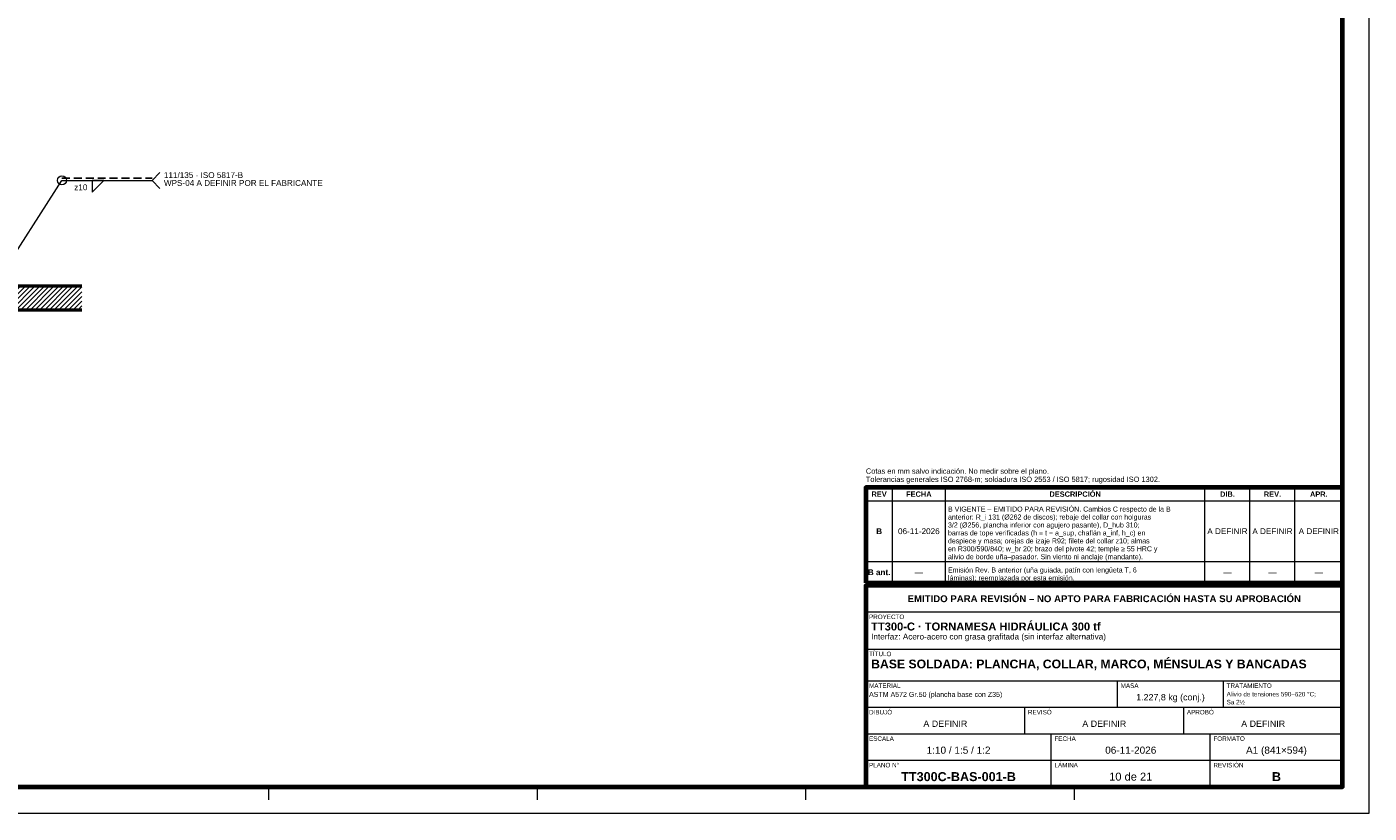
# Model space of a CAD drawing. Header units: millimetres. Extents: x 0 to 841, y 0 to 594.
# Tile 4 of 6: x 334 to 841, y 0 to 297. Entities that reach past the tile are written whole.
import ezdxf
from ezdxf.enums import TextEntityAlignment as Align

# ---------------------------------------------------------------- set-up
doc = ezdxf.new("R2010")
doc.units = ezdxf.units.MM
doc.linetypes.add('OCULTO', pattern=[4.5, 3, -1.5])
for name, color, linetype, lineweight in [('ACH', 7, 'CONTINUOUS', 13), ('COTA', 7, 'CONTINUOUS', 18), ('FINA', 7, 'CONTINUOUS', 18), ('MARCO', 7, 'CONTINUOUS', 70), ('OCU', 7, 'OCULTO', 25), ('TXT', 7, 'CONTINUOUS', 25), ('VIS', 7, 'CONTINUOUS', 50)]:
    doc.layers.add(name, color=color, linetype=linetype, lineweight=lineweight)
doc.styles.add('STD', font='LiberationSans-Regular.ttf')
doc.styles.add('STDB', font='LiberationSans-Bold.ttf')

msp = doc.modelspace()

# ---------------------------------------------------------------- hatches: boundary and pattern name
at = {"layer": 'ACH'}
h = msp.add_hatch(dxfattribs=at)
h.set_pattern_fill('ANSI31', scale=0.4)
h.paths.add_polyline_path([(290, 190), (290, 199), (355, 199), (355, 190)])

# ---------------------------------------------------------------- linework, layer by layer
at = {"layer": 'COTA'}
for p, q in [((322.5, 200), (347.5, 239)), ((347.5, 239), (381.5, 239)), ((381.5, 239), (384.5, 242)), ((381.5, 239), (384.5, 236))]:
    msp.add_line(p, q, dxfattribs=at)
msp.add_lwpolyline([(358.9, 239), (358.9, 234.6), (363.3, 239)], close=True, dxfattribs=at)
msp.add_circle((347.5, 239), 1.7, dxfattribs=at)
at = {"layer": 'FINA'}
for p, q in [((661, 87), (661, 123)), ((681, 87), (681, 123)), ((779, 87), (779, 123)), ((796, 87), (796, 123)), ((813, 87), (813, 123)), ((651, 118), (831, 118)), ((651, 95), (831, 95)), ((651, 87), (831, 87)), ((651, 86), (831, 86)), ((651, 76), (831, 76)), ((651, 62), (831, 62)), ((651, 50), (831, 50)), ((746, 40), (746, 50)), ((786, 40), (786, 50)), ((651, 40), (831, 40)), ((711, 30), (711, 40)), ((771, 30), (771, 40)), ((651, 30), (831, 30)), ((721, 20), (721, 30)), ((781, 20), (781, 30)), ((651, 20), (831, 20)), ((721, 10), (721, 20)), ((781, 10), (781, 20)), ((425.5, 10), (425.5, 5)), ((526.88, 10), (526.88, 5)), ((628.25, 10), (628.25, 5)), ((729.62, 10), (729.62, 5))]:
    msp.add_line(p, q, dxfattribs=at)
msp.add_lwpolyline([(0, 0), (841, 0), (841, 594), (0, 594)], close=True, dxfattribs=at)
at = {"layer": 'MARCO'}
for points in [[(20, 10), (831, 10), (831, 584), (20, 584)], [(651, 87), (831, 87), (831, 123), (651, 123)], [(651, 10), (831, 10), (831, 86), (651, 86)]]:
    msp.add_lwpolyline(points, close=True, dxfattribs=at)
at = {"layer": 'OCU'}
msp.add_line((347.5, 239.9), (381.5, 239.9), dxfattribs=at)
at = {"layer": 'VIS'}
for points in [[(355, 199), (290, 199)], [(355, 190), (290, 190)]]:
    msp.add_lwpolyline(points, dxfattribs=at)

# ---------------------------------------------------------------- texts
at = {"layer": 'TXT', "style": 'STD'}
for s, p in [('WPS-04 A DEFINIR POR EL FABRICANTE', (386, 238.03)), ('111/135 · ISO 5817-B', (386, 241))]:
    msp.add_text(s, height=2.2, dxfattribs=at).set_placement(p, align=Align.MIDDLE_LEFT)
msp.add_text('z10', height=2.2, dxfattribs=at).set_placement((357.1, 236.4), align=Align.MIDDLE_RIGHT)
for s, p in [('Tolerancias generales ISO 2768-m; soldadura ISO 2553 / ISO 5817; rugosidad ISO 1302.', (651, 124.5)), ('Cotas en mm salvo indicación. No medir sobre el plano.', (651, 127.6))]:
    msp.add_text(s, height=2, dxfattribs=at).set_placement(p, align=Align.BOTTOM_LEFT)
at = {"layer": 'TXT'}
for s, height, style, p in [('DESCRIPCIÓN', 2, 'STDB', (730, 120.5)), ('REV', 2, 'STDB', (656, 120.5)), ('FECHA', 2, 'STDB', (671, 120.5)), ('DIB.', 2, 'STDB', (787.5, 120.5)), ('REV.', 2, 'STDB', (804.5, 120.5)), ('APR.', 2, 'STDB', (822, 120.5)), ('B', 2.2, 'STDB', (656, 106.5)), ('06-11-2026', 2.2, 'STD', (671, 106.5)), ('A DEFINIR', 2.2, 'STD', (787.5, 106.5)), ('A DEFINIR', 2.2, 'STD', (804.5, 106.5)), ('A DEFINIR', 2.2, 'STD', (822, 106.5)), ('B ant.', 2.2, 'STDB', (656, 91)), ('—', 2.2, 'STD', (671, 91)), ('—', 2.2, 'STD', (787.5, 91)), ('—', 2.2, 'STD', (804.5, 91)), ('—', 2.2, 'STD', (822, 91)), ('EMITIDO PARA REVISIÓN – NO APTO PARA FABRICACIÓN HASTA SU APROBACIÓN', 2.6, 'STDB', (741, 81)), ('1.227,8 kg (conj.)', 2.4, 'STD', (766, 43.8)), ('A DEFINIR', 2.4, 'STD', (681, 33.8)), ('A DEFINIR', 2.4, 'STD', (741, 33.8)), ('A DEFINIR', 2.4, 'STD', (801, 33.8)), ('1:10 / 1:5 / 1:2', 2.7, 'STD', (686, 23.8)), ('A1 (841×594)', 2.7, 'STD', (806, 23.8)), ('06-11-2026', 2.7, 'STD', (751, 23.8)), ('TT300C-BAS-001-B', 3.4, 'STDB', (686, 13.8)), ('10 de 21', 3, 'STD', (751, 13.8)), ('B', 3.4, 'STDB', (806, 13.8))]:
    msp.add_text(s, height=height, dxfattribs=dict(at, style=style)).set_placement(p, align=Align.MIDDLE_CENTER)
for s, height, style, p in [('anterior: R_i 131 (Ø262 de discos); rebaje del collar con holguras', 1.9, 'STD', (682, 112.8)), ('B VIGENTE – EMITIDO PARA REVISIÓN. Cambios C respecto de la B', 1.9, 'STD', (682, 115.8)), ('3/2 (Ø256, plancha inferior con agujero pasante), D_hub 310;', 1.9, 'STD', (682, 109.8)), ('barras de tope verificadas (h = t − a_sup, chaflán a_inf, h_c) en', 1.9, 'STD', (682, 106.8)), ('despiece y masa; orejas de izaje R92; filete del collar z10; almas', 1.9, 'STD', (682, 103.8)), ('en R300/590/840; w_br 20; brazo del pivote 42; temple ≥ 55 HRC y', 1.9, 'STD', (682, 100.8)), ('alivio de borde uña–pasador. Sin viento ni anclaje (mandante).', 1.9, 'STD', (682, 97.8)), ('Emisión Rev. B anterior (uña guiada, patín con lengüeta T, 6', 1.9, 'STD', (682, 92.8)), ('láminas); reemplazada por esta emisión.', 1.9, 'STD', (682, 89.8)), ('PROYECTO', 1.7, 'STD', (652.2, 75)), ('TT300-C · TORNAMESA HIDRÁULICA 300 tf', 3, 'STDB', (653, 72)), ('Interfaz: Acero-acero con grasa grafitada (sin interfaz alternativa)', 2.2, 'STD', (653, 67.8)), ('TÍTULO', 1.7, 'STD', (652.2, 61)), ('BASE SOLDADA: PLANCHA, COLLAR, MARCO, MÉNSULAS Y BANCADAS', 3.3, 'STDB', (653, 58)), ('ASTM A572 Gr.50 (plancha base con Z35)', 1.9, 'STD', (652.2, 45.8)), ('MATERIAL', 1.7, 'STD', (652.2, 49)), ('MASA', 1.7, 'STD', (747.2, 49)), ('Alivio de tensiones 590–620 °C;', 1.7, 'STD', (787.2, 45.8)), ('TRATAMIENTO', 1.7, 'STD', (787.2, 49)), ('Sa 2½', 1.7, 'STD', (787.2, 42.8)), ('DIBUJÓ', 1.7, 'STD', (652.2, 39)), ('REVISÓ', 1.7, 'STD', (712.2, 39)), ('APROBÓ', 1.7, 'STD', (772.2, 39)), ('ESCALA', 1.7, 'STD', (652.2, 29)), ('FECHA', 1.7, 'STD', (722.2, 29)), ('FORMATO', 1.7, 'STD', (782.2, 29)), ('PLANO N°', 1.7, 'STD', (652.2, 19)), ('LÁMINA', 1.7, 'STD', (722.2, 19)), ('REVISIÓN', 1.7, 'STD', (782.2, 19))]:
    msp.add_text(s, height=height, dxfattribs=dict(at, style=style)).set_placement(p, align=Align.TOP_LEFT)

doc.saveas('drawing.dxf')
